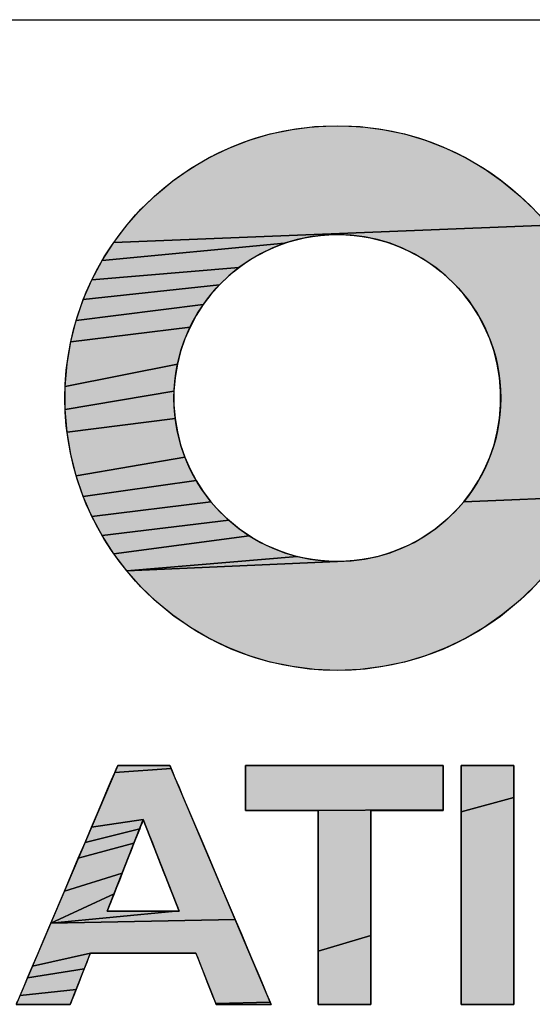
# Model space of a CAD drawing. Header units: millimetres. Extents: x 0 to 594, y 0 to 420.
# Tile 21 of 32: x 541.43 to 546.97, y 75.35 to 86. Entities that reach past the tile are written whole.
import ezdxf

# ---------------------------------------------------------------- set-up
doc = ezdxf.new("R2010")
doc.units = ezdxf.units.MM
doc.header["$LTSCALE"] = 32.67
doc.layers.add('00_TOPRB0400WD-FORMAT', color=7, linetype='CONTINUOUS')

# ---------------------------------------------------------------- blocks, each defined once
blk = doc.blocks.new('MXON2_BL1', base_point=(539.217, 80.082))
at = {"layer": '00_TOPRB0400WD-FORMAT', "linetype": 'Continuous'}
for points in [[(544.861, 84.854), (545.109, 84.844), (545.351, 84.814), (545.586, 84.764), (545.814, 84.696), (546.034, 84.611), (546.245, 84.509), (546.447, 84.391), (546.637, 84.258), (546.817, 84.111), (546.984, 83.95), (547.138, 83.777), (542.444, 83.592), (542.584, 83.777), (542.738, 83.95), (542.905, 84.111), (543.084, 84.258), (543.275, 84.391), (543.476, 84.509), (543.688, 84.611), (543.908, 84.696), (544.136, 84.764), (544.371, 84.814), (544.613, 84.844)], [(544.426, 83.622), (544.289, 83.582), (542.318, 83.395), (542.444, 83.592), (547.138, 83.777), (547.278, 83.592), (547.404, 83.395), (547.514, 83.189), (547.608, 82.973), (547.684, 82.749), (547.743, 82.517), (547.783, 82.278), (547.803, 82.034), (547.803, 81.785), (547.783, 81.54), (547.743, 81.301), (547.684, 81.069), (547.608, 80.845), (546.227, 80.788), (546.311, 80.9), (546.387, 81.017), (546.453, 81.141), (546.509, 81.27), (546.555, 81.405), (546.59, 81.544), (546.614, 81.687), (546.626, 81.834), (546.626, 81.984), (546.614, 82.131), (546.59, 82.274), (546.555, 82.413), (546.509, 82.548), (546.453, 82.677), (546.387, 82.801), (546.311, 82.919), (546.227, 83.03), (546.135, 83.134), (546.034, 83.23), (545.927, 83.319), (545.812, 83.398), (545.692, 83.469), (545.565, 83.53), (545.433, 83.582), (545.296, 83.622), (545.155, 83.652), (545.01, 83.67), (544.861, 83.676), (544.712, 83.67), (544.567, 83.652)], [(543.909, 83.398), (543.795, 83.319), (542.208, 83.189), (542.318, 83.395), (544.289, 83.582), (544.157, 83.53), (544.03, 83.469)], [(543.687, 83.23), (543.587, 83.134), (542.114, 82.973), (542.208, 83.189), (543.795, 83.319)], [(543.495, 83.03), (543.41, 82.919), (542.037, 82.749), (542.114, 82.973), (543.587, 83.134)], [(543.335, 82.801), (543.269, 82.677), (541.979, 82.517), (542.037, 82.749), (543.41, 82.919)], [(543.213, 82.548), (543.167, 82.413), (543.132, 82.274), (541.918, 82.034), (541.939, 82.278), (541.979, 82.517), (543.269, 82.677)], [(543.108, 82.131), (543.095, 81.984), (541.918, 81.785), (541.918, 82.034), (543.132, 82.274)], [(543.095, 81.834), (543.108, 81.687), (541.939, 81.54), (541.918, 81.785), (543.095, 81.984)], [(543.132, 81.544), (543.167, 81.405), (543.213, 81.27), (542.037, 81.069), (541.979, 81.301), (541.939, 81.54), (543.108, 81.687)], [(543.269, 81.141), (543.335, 81.017), (542.114, 80.845), (542.037, 81.069), (543.213, 81.27)], [(543.41, 80.9), (543.495, 80.788), (542.208, 80.629), (542.114, 80.845), (543.335, 81.017)], [(546.227, 80.788), (547.608, 80.845), (547.514, 80.629), (547.404, 80.423), (547.278, 80.226), (547.138, 80.041), (546.984, 79.868), (546.817, 79.707), (546.637, 79.56), (546.447, 79.427), (546.245, 79.309), (546.034, 79.207), (545.814, 79.122), (545.586, 79.054), (545.351, 79.005), (545.109, 78.974), (544.861, 78.964), (544.613, 78.974), (544.371, 79.005), (544.136, 79.054), (543.908, 79.122), (543.688, 79.207), (543.476, 79.309), (543.275, 79.427), (543.084, 79.56), (542.905, 79.707), (542.738, 79.868), (542.584, 80.041), (544.861, 80.142), (545.01, 80.148), (545.155, 80.166), (545.296, 80.196), (545.433, 80.237), (545.565, 80.288), (545.692, 80.349), (545.812, 80.42), (545.927, 80.5), (546.034, 80.588), (546.135, 80.684)], [(543.587, 80.684), (543.687, 80.588), (542.318, 80.423), (542.208, 80.629), (543.495, 80.788)], [(543.795, 80.5), (543.909, 80.42), (542.444, 80.226), (542.318, 80.423), (543.687, 80.588)], [(544.289, 80.237), (544.426, 80.196), (542.584, 80.041), (542.444, 80.226), (543.909, 80.42), (544.03, 80.349), (544.157, 80.288)], [(544.861, 80.142), (542.584, 80.041), (544.426, 80.196), (544.567, 80.166), (544.712, 80.148)], [(543.049, 77.938), (543.051, 77.934), (543.056, 77.922), (543.064, 77.903), (542.455, 77.861), (542.477, 77.913), (542.484, 77.929), (542.487, 77.937), (542.49, 77.938), (542.512, 77.938), (542.556, 77.938), (542.616, 77.938), (542.687, 77.938), (542.763, 77.938), (542.84, 77.938), (542.912, 77.938), (542.973, 77.938), (543.02, 77.938), (543.045, 77.938)], [(546.005, 77.937), (546.005, 77.92), (546.005, 77.884), (546.005, 77.834), (546.005, 77.773), (546.005, 77.707), (546.005, 77.64), (546.005, 77.577), (546.005, 77.522), (546.005, 77.48), (546.005, 77.456), (544.322, 77.451), (544.214, 77.451), (544.109, 77.451), (544.015, 77.451), (543.938, 77.451), (543.909, 77.451), (543.887, 77.451), (543.873, 77.451), (543.868, 77.451), (543.868, 77.462), (543.868, 77.494), (543.868, 77.542), (543.868, 77.6), (543.868, 77.665), (543.868, 77.732), (543.868, 77.797), (543.868, 77.854), (543.868, 77.9), (543.868, 77.929), (543.869, 77.938), (543.889, 77.938), (543.932, 77.938), (543.997, 77.938), (544.081, 77.938), (544.182, 77.938), (544.296, 77.938), (544.422, 77.938), (544.557, 77.938), (544.845, 77.938), (545.138, 77.938), (545.418, 77.938), (545.547, 77.938), (545.664, 77.938), (545.769, 77.938), (545.857, 77.938), (545.927, 77.938), (545.976, 77.938), (546.002, 77.938)], [(546.769, 77.938), (546.769, 77.933), (546.769, 77.918), (546.769, 77.895), (546.769, 77.862), (546.769, 77.822), (546.769, 77.773), (546.769, 77.718), (546.769, 77.656), (546.769, 77.589), (546.201, 77.437), (546.201, 77.589), (546.201, 77.656), (546.201, 77.718), (546.201, 77.773), (546.201, 77.822), (546.201, 77.862), (546.201, 77.895), (546.201, 77.918), (546.201, 77.933), (546.202, 77.938), (546.21, 77.938), (546.226, 77.938), (546.249, 77.938), (546.311, 77.938), (546.388, 77.938), (546.474, 77.938), (546.56, 77.938), (546.641, 77.938), (546.707, 77.938), (546.733, 77.938), (546.752, 77.938), (546.765, 77.938)], [(543.075, 77.877), (543.106, 77.804), (543.146, 77.708), (543.196, 77.591), (543.253, 77.457), (543.316, 77.307), (543.385, 77.147), (543.457, 76.977), (543.606, 76.624), (543.756, 76.272), (541.763, 76.23), (543.111, 76.362), (543.125, 76.362), (543.137, 76.362), (543.145, 76.362), (543.15, 76.362), (543.152, 76.362), (543.151, 76.364), (543.149, 76.371), (543.144, 76.381), (543.139, 76.396), (543.132, 76.414), (543.123, 76.435), (543.114, 76.46), (543.103, 76.487), (543.079, 76.549), (543.052, 76.618), (543.022, 76.694), (542.99, 76.774), (542.926, 76.939), (542.895, 77.019), (542.865, 77.095), (542.838, 77.165), (542.813, 77.226), (542.803, 77.253), (542.793, 77.278), (542.785, 77.299), (542.778, 77.317), (542.772, 77.332), (542.768, 77.342), (542.765, 77.349), (542.764, 77.351), (542.203, 77.268), (542.268, 77.421), (542.327, 77.559), (542.378, 77.681), (542.421, 77.782), (542.455, 77.861), (543.064, 77.903)], [(546.769, 77.516), (546.769, 77.355), (546.769, 77.178), (546.769, 76.99), (546.769, 76.597), (546.769, 76.207), (546.769, 76.024), (546.769, 75.855), (546.769, 75.704), (546.769, 75.636), (546.769, 75.574), (546.769, 75.519), (546.769, 75.471), (546.769, 75.43), (546.769, 75.398), (546.769, 75.374), (546.769, 75.359), (546.759, 75.354), (546.743, 75.354), (546.721, 75.354), (546.692, 75.354), (546.622, 75.354), (546.539, 75.354), (546.452, 75.354), (546.368, 75.354), (546.294, 75.354), (546.237, 75.354), (546.217, 75.354), (546.205, 75.354), (546.201, 75.354), (546.201, 75.359), (546.201, 75.374), (546.201, 75.398), (546.201, 75.43), (546.201, 75.471), (546.201, 75.519), (546.201, 75.574), (546.201, 75.636), (546.201, 75.704), (546.201, 75.777), (546.201, 75.938), (546.201, 76.114), (546.201, 76.302), (546.201, 76.497), (546.201, 76.893), (546.201, 77.085), (546.201, 77.268), (546.201, 77.437), (546.769, 77.589)], [(544.322, 77.451), (546.005, 77.456), (546.002, 77.451), (545.991, 77.451), (545.971, 77.451), (545.91, 77.451), (545.826, 77.451), (545.727, 77.451), (545.621, 77.451), (545.514, 77.451), (545.414, 77.451), (545.328, 77.451), (545.263, 77.451), (545.241, 77.451), (545.228, 77.451), (545.223, 77.451), (545.223, 77.438), (545.223, 77.401), (545.223, 77.342), (545.223, 77.264), (545.223, 77.169), (545.223, 77.06), (545.223, 76.939), (545.223, 76.809), (545.223, 76.671), (545.223, 76.385), (545.223, 76.099), (544.654, 75.93), (544.654, 76.205), (544.654, 76.493), (544.654, 76.775), (544.654, 76.907), (544.654, 77.031), (544.654, 77.143), (544.654, 77.242), (544.654, 77.324), (544.654, 77.388), (544.654, 77.431), (544.654, 77.45), (544.652, 77.451), (544.64, 77.451), (544.62, 77.451), (544.592, 77.451), (544.519, 77.451), (544.426, 77.451)], [(542.735, 77.278), (542.726, 77.253), (542.134, 77.105), (542.203, 77.268), (542.764, 77.351), (542.764, 77.349), (542.761, 77.342), (542.757, 77.332), (542.751, 77.317), (542.744, 77.299)], [(542.691, 77.165), (542.663, 77.095), (542.061, 76.934), (542.134, 77.105), (542.726, 77.253), (542.715, 77.226)], [(542.601, 76.939), (542.536, 76.774), (541.911, 76.579), (542.061, 76.934), (542.663, 77.095), (542.633, 77.019)], [(542.475, 76.618), (542.447, 76.549), (541.763, 76.23), (541.911, 76.579), (542.536, 76.774), (542.505, 76.694)], [(543.111, 76.362), (541.763, 76.23), (542.447, 76.549), (542.423, 76.487), (542.412, 76.46), (542.402, 76.435), (542.394, 76.414), (542.387, 76.396), (542.381, 76.381), (542.377, 76.371), (542.374, 76.364), (542.373, 76.362), (542.375, 76.362), (542.38, 76.362), (542.389, 76.362), (542.4, 76.362), (542.414, 76.362), (542.431, 76.362), (542.472, 76.362), (542.52, 76.362), (542.575, 76.362), (542.635, 76.362), (542.698, 76.362), (542.827, 76.362), (542.89, 76.362), (542.95, 76.362), (543.005, 76.362), (543.054, 76.362), (543.094, 76.362)], [(543.756, 76.272), (543.827, 76.105), (543.894, 75.946), (543.956, 75.801), (544.011, 75.67), (544.059, 75.558), (544.097, 75.468), (544.125, 75.402), (544.135, 75.379), (543.548, 75.362), (543.536, 75.393), (543.516, 75.443), (543.491, 75.507), (543.462, 75.579), (543.433, 75.655), (543.403, 75.73), (543.377, 75.797), (543.355, 75.853), (543.339, 75.892), (543.333, 75.908), (543.329, 75.908), (543.312, 75.908), (543.283, 75.908), (543.243, 75.908), (543.194, 75.908), (543.136, 75.908), (543.002, 75.908), (542.851, 75.908), (542.694, 75.908), (542.542, 75.908), (542.405, 75.908), (542.346, 75.908), (542.294, 75.908), (542.252, 75.908), (542.22, 75.908), (542.199, 75.908), (542.192, 75.908), (541.566, 75.767), (541.627, 75.909), (541.693, 76.064), (541.763, 76.23)], [(545.223, 75.963), (545.223, 75.835), (545.223, 75.717), (545.223, 75.611), (545.223, 75.52), (545.223, 75.447), (545.223, 75.393), (545.223, 75.362), (545.223, 75.354), (545.217, 75.354), (545.189, 75.354), (545.139, 75.354), (545.075, 75.354), (545.002, 75.354), (544.924, 75.354), (544.847, 75.354), (544.776, 75.354), (544.717, 75.354), (544.675, 75.354), (544.655, 75.354), (544.654, 75.358), (544.654, 75.383), (544.654, 75.431), (544.654, 75.5), (544.654, 75.587), (544.654, 75.689), (544.654, 75.804), (544.654, 75.93), (545.223, 76.099)], [(542.152, 75.805), (542.126, 75.738), (541.513, 75.64), (541.566, 75.767), (542.192, 75.908), (542.187, 75.895), (542.173, 75.859)], [(542.097, 75.665), (542.067, 75.588), (542.038, 75.515), (541.432, 75.449), (541.467, 75.534), (541.513, 75.64), (542.126, 75.738)], [(542.012, 75.45), (541.992, 75.398), (541.979, 75.365), (541.975, 75.354), (541.957, 75.354), (541.917, 75.354), (541.858, 75.354), (541.787, 75.354), (541.708, 75.354), (541.628, 75.354), (541.552, 75.354), (541.484, 75.354), (541.432, 75.354), (541.399, 75.354), (541.392, 75.354), (541.393, 75.358), (541.398, 75.37), (541.406, 75.39), (541.432, 75.449), (542.038, 75.515)], [(544.141, 75.363), (544.145, 75.355), (544.145, 75.354), (544.139, 75.354), (544.109, 75.354), (544.058, 75.354), (543.991, 75.354), (543.914, 75.354), (543.833, 75.354), (543.752, 75.354), (543.678, 75.354), (543.617, 75.354), (543.573, 75.354), (543.552, 75.354), (543.548, 75.362), (544.135, 75.379)]]:
    blk.add_hatch(color=2, dxfattribs=at).paths.add_polyline_path(points)
at = {"layer": '00_TOPRB0400WD-FORMAT', "color": 2, "linetype": 'Continuous'}
for points in [[(544.861, 84.854), (545.109, 84.844), (545.351, 84.814), (545.586, 84.764), (545.814, 84.696), (546.034, 84.611), (546.245, 84.509), (546.447, 84.391), (546.637, 84.258), (546.817, 84.111), (546.984, 83.95)], [(547.138, 83.777), (542.444, 83.592), (542.584, 83.777), (542.738, 83.95), (542.905, 84.111), (543.084, 84.258), (543.275, 84.391), (543.476, 84.509), (543.688, 84.611), (543.908, 84.696), (544.136, 84.764), (544.371, 84.814), (544.613, 84.844), (544.861, 84.854)], [(544.426, 83.622), (544.289, 83.582), (542.318, 83.395), (542.444, 83.592), (547.138, 83.777)], [(547.608, 80.845), (546.227, 80.788), (546.311, 80.9), (546.387, 81.017), (546.453, 81.141), (546.509, 81.27), (546.555, 81.405), (546.59, 81.544), (546.614, 81.687), (546.626, 81.834), (546.626, 81.984), (546.614, 82.131), (546.59, 82.274), (546.555, 82.413), (546.509, 82.548), (546.453, 82.677), (546.387, 82.801), (546.311, 82.919), (546.227, 83.03), (546.135, 83.134), (546.034, 83.23), (545.927, 83.319), (545.812, 83.398), (545.692, 83.469), (545.565, 83.53), (545.433, 83.582), (545.296, 83.622), (545.155, 83.652), (545.01, 83.67), (544.861, 83.676), (544.712, 83.67), (544.567, 83.652), (544.426, 83.622)], [(543.909, 83.398), (543.795, 83.319), (542.208, 83.189), (542.318, 83.395), (544.289, 83.582), (544.157, 83.53), (544.03, 83.469), (543.909, 83.398)], [(543.687, 83.23), (543.587, 83.134), (542.114, 82.973), (542.208, 83.189), (543.795, 83.319), (543.687, 83.23)], [(543.495, 83.03), (543.41, 82.919), (542.037, 82.749), (542.114, 82.973), (543.587, 83.134), (543.495, 83.03)], [(543.335, 82.801), (543.269, 82.677), (541.979, 82.517), (542.037, 82.749), (543.41, 82.919), (543.335, 82.801)], [(543.213, 82.548), (543.167, 82.413), (543.132, 82.274), (541.918, 82.034), (541.939, 82.278), (541.979, 82.517), (543.269, 82.677), (543.213, 82.548)], [(543.108, 82.131), (543.095, 81.984), (541.918, 81.785), (541.918, 82.034), (543.132, 82.274), (543.108, 82.131)], [(543.095, 81.834), (543.108, 81.687), (541.939, 81.54), (541.918, 81.785), (543.095, 81.984), (543.095, 81.834)], [(543.132, 81.544), (543.167, 81.405), (543.213, 81.27), (542.037, 81.069), (541.979, 81.301), (541.939, 81.54), (543.108, 81.687), (543.132, 81.544)], [(543.269, 81.141), (543.335, 81.017), (542.114, 80.845), (542.037, 81.069), (543.213, 81.27), (543.269, 81.141)], [(543.41, 80.9), (543.495, 80.788), (542.208, 80.629), (542.114, 80.845), (543.335, 81.017), (543.41, 80.9)], [(546.227, 80.788), (547.608, 80.845)], [(546.984, 79.868), (546.817, 79.707), (546.637, 79.56), (546.447, 79.427), (546.245, 79.309), (546.034, 79.207), (545.814, 79.122), (545.586, 79.054), (545.351, 79.005), (545.109, 78.974), (544.861, 78.964), (544.613, 78.974), (544.371, 79.005), (544.136, 79.054), (543.908, 79.122), (543.688, 79.207), (543.476, 79.309), (543.275, 79.427), (543.084, 79.56), (542.905, 79.707), (542.738, 79.868), (542.584, 80.041), (544.861, 80.142), (545.01, 80.148), (545.155, 80.166), (545.296, 80.196), (545.433, 80.237), (545.565, 80.288), (545.692, 80.349), (545.812, 80.42), (545.927, 80.5), (546.034, 80.588), (546.135, 80.684), (546.227, 80.788)], [(543.587, 80.684), (543.687, 80.588), (542.318, 80.423), (542.208, 80.629), (543.495, 80.788), (543.587, 80.684)], [(543.795, 80.5), (543.909, 80.42), (542.444, 80.226), (542.318, 80.423), (543.687, 80.588), (543.795, 80.5)], [(544.289, 80.237), (544.426, 80.196), (542.584, 80.041), (542.444, 80.226), (543.909, 80.42), (544.03, 80.349), (544.157, 80.288), (544.289, 80.237)], [(544.861, 80.142), (542.584, 80.041), (544.426, 80.196), (544.567, 80.166), (544.712, 80.148), (544.861, 80.142)], [(543.049, 77.938), (543.051, 77.934), (543.056, 77.922), (543.064, 77.903), (542.455, 77.861), (542.477, 77.913), (542.484, 77.929), (542.487, 77.937), (542.49, 77.938), (542.512, 77.938), (542.556, 77.938), (542.616, 77.938), (542.687, 77.938), (542.763, 77.938), (542.84, 77.938), (542.912, 77.938), (542.973, 77.938), (543.02, 77.938), (543.045, 77.938), (543.049, 77.938)], [(546.005, 77.937), (546.005, 77.92), (546.005, 77.884), (546.005, 77.834), (546.005, 77.773), (546.005, 77.707), (546.005, 77.64), (546.005, 77.577), (546.005, 77.522), (546.005, 77.48), (546.005, 77.456), (544.322, 77.451), (544.214, 77.451), (544.109, 77.451), (544.015, 77.451), (543.938, 77.451), (543.909, 77.451), (543.887, 77.451), (543.873, 77.451), (543.868, 77.451), (543.868, 77.462), (543.868, 77.494), (543.868, 77.542), (543.868, 77.6), (543.868, 77.665), (543.868, 77.732), (543.868, 77.797), (543.868, 77.854), (543.868, 77.9), (543.868, 77.929), (543.869, 77.938), (543.889, 77.938), (543.932, 77.938), (543.997, 77.938), (544.081, 77.938), (544.182, 77.938), (544.296, 77.938), (544.422, 77.938), (544.557, 77.938), (544.845, 77.938), (545.138, 77.938), (545.418, 77.938), (545.547, 77.938), (545.664, 77.938), (545.769, 77.938), (545.857, 77.938), (545.927, 77.938), (545.976, 77.938), (546.002, 77.938), (546.005, 77.937)], [(546.769, 77.938), (546.769, 77.933), (546.769, 77.918), (546.769, 77.895), (546.769, 77.862), (546.769, 77.822), (546.769, 77.773), (546.769, 77.718), (546.769, 77.656), (546.769, 77.589), (546.201, 77.437), (546.201, 77.589), (546.201, 77.656), (546.201, 77.718), (546.201, 77.773), (546.201, 77.822), (546.201, 77.862), (546.201, 77.895), (546.201, 77.918), (546.201, 77.933), (546.202, 77.938), (546.21, 77.938), (546.226, 77.938), (546.249, 77.938), (546.311, 77.938), (546.388, 77.938), (546.474, 77.938), (546.56, 77.938), (546.641, 77.938), (546.707, 77.938), (546.733, 77.938), (546.752, 77.938), (546.765, 77.938), (546.769, 77.938)], [(543.075, 77.877), (543.106, 77.804), (543.146, 77.708), (543.196, 77.591), (543.253, 77.457), (543.316, 77.307), (543.385, 77.147), (543.457, 76.977), (543.606, 76.624), (543.756, 76.272), (541.763, 76.23), (543.111, 76.362), (543.125, 76.362), (543.137, 76.362), (543.145, 76.362), (543.15, 76.362), (543.152, 76.362), (543.151, 76.364), (543.149, 76.371), (543.144, 76.381), (543.139, 76.396), (543.132, 76.414), (543.123, 76.435), (543.114, 76.46), (543.103, 76.487), (543.079, 76.549), (543.052, 76.618), (543.022, 76.694), (542.99, 76.774), (542.926, 76.939), (542.895, 77.019), (542.865, 77.095), (542.838, 77.165), (542.813, 77.226), (542.803, 77.253), (542.793, 77.278), (542.785, 77.299), (542.778, 77.317), (542.772, 77.332), (542.768, 77.342), (542.765, 77.349), (542.764, 77.351), (542.203, 77.268), (542.268, 77.421), (542.327, 77.559), (542.378, 77.681), (542.421, 77.782), (542.455, 77.861), (543.064, 77.903), (543.075, 77.877)], [(546.769, 77.516), (546.769, 77.355), (546.769, 77.178), (546.769, 76.99), (546.769, 76.597), (546.769, 76.207), (546.769, 76.024), (546.769, 75.855), (546.769, 75.704), (546.769, 75.636), (546.769, 75.574), (546.769, 75.519), (546.769, 75.471), (546.769, 75.43), (546.769, 75.398), (546.769, 75.374), (546.769, 75.359), (546.759, 75.354), (546.743, 75.354), (546.721, 75.354), (546.692, 75.354), (546.622, 75.354), (546.539, 75.354), (546.452, 75.354), (546.368, 75.354), (546.294, 75.354), (546.237, 75.354), (546.217, 75.354), (546.205, 75.354), (546.201, 75.354), (546.201, 75.359), (546.201, 75.374), (546.201, 75.398), (546.201, 75.43), (546.201, 75.471), (546.201, 75.519), (546.201, 75.574), (546.201, 75.636), (546.201, 75.704), (546.201, 75.777), (546.201, 75.938), (546.201, 76.114), (546.201, 76.302), (546.201, 76.497), (546.201, 76.893), (546.201, 77.085), (546.201, 77.268), (546.201, 77.437), (546.769, 77.589), (546.769, 77.516)], [(544.322, 77.451), (546.005, 77.456), (546.002, 77.451), (545.991, 77.451), (545.971, 77.451), (545.91, 77.451), (545.826, 77.451), (545.727, 77.451), (545.621, 77.451), (545.514, 77.451), (545.414, 77.451), (545.328, 77.451), (545.263, 77.451), (545.241, 77.451), (545.228, 77.451), (545.223, 77.451), (545.223, 77.438), (545.223, 77.401), (545.223, 77.342), (545.223, 77.264), (545.223, 77.169), (545.223, 77.06), (545.223, 76.939), (545.223, 76.809), (545.223, 76.671), (545.223, 76.385), (545.223, 76.099), (544.654, 75.93), (544.654, 76.205), (544.654, 76.493), (544.654, 76.775), (544.654, 76.907), (544.654, 77.031), (544.654, 77.143), (544.654, 77.242), (544.654, 77.324), (544.654, 77.388), (544.654, 77.431), (544.654, 77.45), (544.652, 77.451), (544.64, 77.451), (544.62, 77.451), (544.592, 77.451), (544.519, 77.451), (544.426, 77.451), (544.322, 77.451)], [(542.735, 77.278), (542.726, 77.253), (542.134, 77.105), (542.203, 77.268), (542.764, 77.351), (542.764, 77.349), (542.761, 77.342), (542.757, 77.332), (542.751, 77.317), (542.744, 77.299), (542.735, 77.278)], [(542.691, 77.165), (542.663, 77.095), (542.061, 76.934), (542.134, 77.105), (542.726, 77.253), (542.715, 77.226), (542.691, 77.165)], [(542.601, 76.939), (542.536, 76.774), (541.911, 76.579), (542.061, 76.934), (542.663, 77.095), (542.633, 77.019), (542.601, 76.939)], [(542.475, 76.618), (542.447, 76.549), (541.763, 76.23), (541.911, 76.579), (542.536, 76.774), (542.505, 76.694), (542.475, 76.618)], [(543.111, 76.362), (541.763, 76.23), (542.447, 76.549), (542.423, 76.487), (542.412, 76.46), (542.402, 76.435), (542.394, 76.414), (542.387, 76.396), (542.381, 76.381), (542.377, 76.371), (542.374, 76.364), (542.373, 76.362), (542.375, 76.362), (542.38, 76.362), (542.389, 76.362), (542.4, 76.362), (542.414, 76.362), (542.431, 76.362), (542.472, 76.362), (542.52, 76.362), (542.575, 76.362), (542.635, 76.362), (542.698, 76.362), (542.827, 76.362), (542.89, 76.362), (542.95, 76.362), (543.005, 76.362), (543.054, 76.362), (543.094, 76.362), (543.111, 76.362)], [(543.756, 76.272), (543.827, 76.105), (543.894, 75.946), (543.956, 75.801), (544.011, 75.67), (544.059, 75.558), (544.097, 75.468), (544.125, 75.402), (544.135, 75.379), (543.548, 75.362), (543.536, 75.393), (543.516, 75.443), (543.491, 75.507), (543.462, 75.579), (543.433, 75.655), (543.403, 75.73), (543.377, 75.797), (543.355, 75.853), (543.339, 75.892), (543.333, 75.908), (543.329, 75.908), (543.312, 75.908), (543.283, 75.908), (543.243, 75.908), (543.194, 75.908), (543.136, 75.908), (543.002, 75.908), (542.851, 75.908), (542.694, 75.908), (542.542, 75.908), (542.405, 75.908), (542.346, 75.908), (542.294, 75.908), (542.252, 75.908), (542.22, 75.908), (542.199, 75.908), (542.192, 75.908), (541.566, 75.767), (541.627, 75.909), (541.693, 76.064), (541.763, 76.23), (543.756, 76.272)], [(545.223, 75.963), (545.223, 75.835), (545.223, 75.717), (545.223, 75.611), (545.223, 75.52), (545.223, 75.447), (545.223, 75.393), (545.223, 75.362), (545.223, 75.354), (545.217, 75.354), (545.189, 75.354), (545.139, 75.354), (545.075, 75.354), (545.002, 75.354), (544.924, 75.354), (544.847, 75.354), (544.776, 75.354), (544.717, 75.354), (544.675, 75.354), (544.655, 75.354), (544.654, 75.358), (544.654, 75.383), (544.654, 75.431), (544.654, 75.5), (544.654, 75.587), (544.654, 75.689), (544.654, 75.804), (544.654, 75.93), (545.223, 76.099), (545.223, 75.963)], [(542.152, 75.805), (542.126, 75.738), (541.513, 75.64), (541.566, 75.767), (542.192, 75.908), (542.187, 75.895), (542.173, 75.859), (542.152, 75.805)], [(542.097, 75.665), (542.067, 75.588), (542.038, 75.515), (541.432, 75.449), (541.467, 75.534), (541.513, 75.64), (542.126, 75.738), (542.097, 75.665)], [(542.012, 75.45), (541.992, 75.398), (541.979, 75.365), (541.975, 75.354), (541.957, 75.354), (541.917, 75.354), (541.858, 75.354), (541.787, 75.354), (541.708, 75.354), (541.628, 75.354), (541.552, 75.354), (541.484, 75.354), (541.432, 75.354), (541.399, 75.354), (541.392, 75.354), (541.393, 75.358), (541.398, 75.37), (541.406, 75.39), (541.432, 75.449), (542.038, 75.515), (542.012, 75.45)], [(544.141, 75.363), (544.145, 75.355), (544.145, 75.354), (544.139, 75.354), (544.109, 75.354), (544.058, 75.354), (543.991, 75.354), (543.914, 75.354), (543.833, 75.354), (543.752, 75.354), (543.678, 75.354), (543.617, 75.354), (543.573, 75.354), (543.552, 75.354), (543.548, 75.362), (544.135, 75.379), (544.141, 75.363)]]:
    blk.add_lwpolyline(points, dxfattribs=at)
at = {"layer": '00_TOPRB0400WD-FORMAT', "color": 7, "linetype": 'Continuous'}
for radius in [2.945, 2.945, 1.767, 1.767]:
    blk.add_circle((544.861, 81.909), radius, dxfattribs=at)
for points, knots in [([(542.192, 75.908), (542.192, 75.908), (541.975, 75.354), (541.975, 75.354), (541.975, 75.354), (541.391, 75.354), (541.391, 75.354), (541.391, 75.354), (542.488, 77.938), (542.488, 77.938), (542.488, 77.938), (543.049, 77.938), (543.049, 77.938), (543.049, 77.938), (544.145, 75.354), (544.145, 75.354), (544.145, 75.354), (543.551, 75.354), (543.551, 75.354), (543.551, 75.354), (543.333, 75.908), (543.333, 75.908), (543.333, 75.908), (542.192, 75.908), (542.192, 75.908)], [0, 0, 0, 0, 1, 1, 1, 2, 2, 2, 3, 3, 3, 4, 4, 4, 5, 5, 5, 6, 6, 6, 7, 7, 7, 8, 8, 8, 8]), ([(543.868, 77.451), (543.868, 77.451), (543.868, 77.938), (543.868, 77.938), (543.868, 77.938), (546.005, 77.938), (546.005, 77.938), (546.005, 77.938), (546.005, 77.451), (546.005, 77.451), (546.005, 77.451), (545.223, 77.451), (545.223, 77.451), (545.223, 77.451), (545.223, 75.354), (545.223, 75.354), (545.223, 75.354), (544.654, 75.354), (544.654, 75.354), (544.654, 75.354), (544.654, 77.451), (544.654, 77.451), (544.654, 77.451), (543.868, 77.451), (543.868, 77.451)], [0, 0, 0, 0, 1, 1, 1, 2, 2, 2, 3, 3, 3, 4, 4, 4, 5, 5, 5, 6, 6, 6, 7, 7, 7, 8, 8, 8, 8]), ([(543.868, 77.451), (543.868, 77.451), (544.654, 77.451), (544.654, 77.451), (544.654, 77.451), (544.654, 75.354), (544.654, 75.354), (544.654, 75.354), (545.223, 75.354), (545.223, 75.354), (545.223, 75.354), (545.223, 77.451), (545.223, 77.451), (545.223, 77.451), (546.005, 77.451), (546.005, 77.451), (546.005, 77.451), (546.005, 77.938), (546.005, 77.938), (546.005, 77.938), (543.868, 77.938), (543.868, 77.938), (543.868, 77.938), (543.868, 77.451), (543.868, 77.451)], [0, 0, 0, 0, 1, 1, 1, 2, 2, 2, 3, 3, 3, 4, 4, 4, 5, 5, 5, 6, 6, 6, 7, 7, 7, 8, 8, 8, 8]), ([(546.769, 77.938), (546.769, 77.938), (546.769, 75.354), (546.769, 75.354), (546.769, 75.354), (546.201, 75.354), (546.201, 75.354), (546.201, 75.354), (546.201, 77.938), (546.201, 77.938), (546.201, 77.938), (546.769, 77.938), (546.769, 77.938)], [0, 0, 0, 0, 1, 1, 1, 2, 2, 2, 3, 3, 3, 4, 4, 4, 4]), ([(546.769, 77.938), (546.769, 77.938), (546.201, 77.938), (546.201, 77.938), (546.201, 77.938), (546.201, 75.354), (546.201, 75.354), (546.201, 75.354), (546.769, 75.354), (546.769, 75.354), (546.769, 75.354), (546.769, 77.938), (546.769, 77.938)], [0, 0, 0, 0, 1, 1, 1, 2, 2, 2, 3, 3, 3, 4, 4, 4, 4]), ([(542.764, 77.351), (542.764, 77.351), (542.373, 76.362), (542.373, 76.362), (542.373, 76.362), (543.152, 76.362), (543.152, 76.362), (543.152, 76.362), (542.764, 77.351), (542.764, 77.351)], [0, 0, 0, 0, 1, 1, 1, 2, 2, 2, 3, 3, 3, 3]), ([(542.764, 77.351), (542.764, 77.351), (543.152, 76.362), (543.152, 76.362), (543.152, 76.362), (542.373, 76.362), (542.373, 76.362), (542.373, 76.362), (542.764, 77.351), (542.764, 77.351)], [0, 0, 0, 0, 1, 1, 1, 2, 2, 2, 3, 3, 3, 3])]:
    blk.add_open_spline(points, degree=3, knots=knots, dxfattribs=at)
at = {"layer": '00_TOPRB0400WD-FORMAT', "color": 2, "linetype": 'Continuous'}
blk.add_solid([(546.769, 75.359), (546.768, 75.354), (546.759, 75.354)], dxfattribs=at)

msp = doc.modelspace()

# ---------------------------------------------------------------- linework, layer by layer
at = {"layer": '00_TOPRB0400WD-FORMAT', "color": 2, "linetype": 'Continuous'}
msp.add_line((448.999989, 85.999983), (568.999989, 85.999983), dxfattribs=at)

# ---------------------------------------------------------------- block references
msp.add_blockref('MXON2_BL1', (539.217377, 80.082104), dxfattribs=at)

doc.saveas('drawing.dxf')
